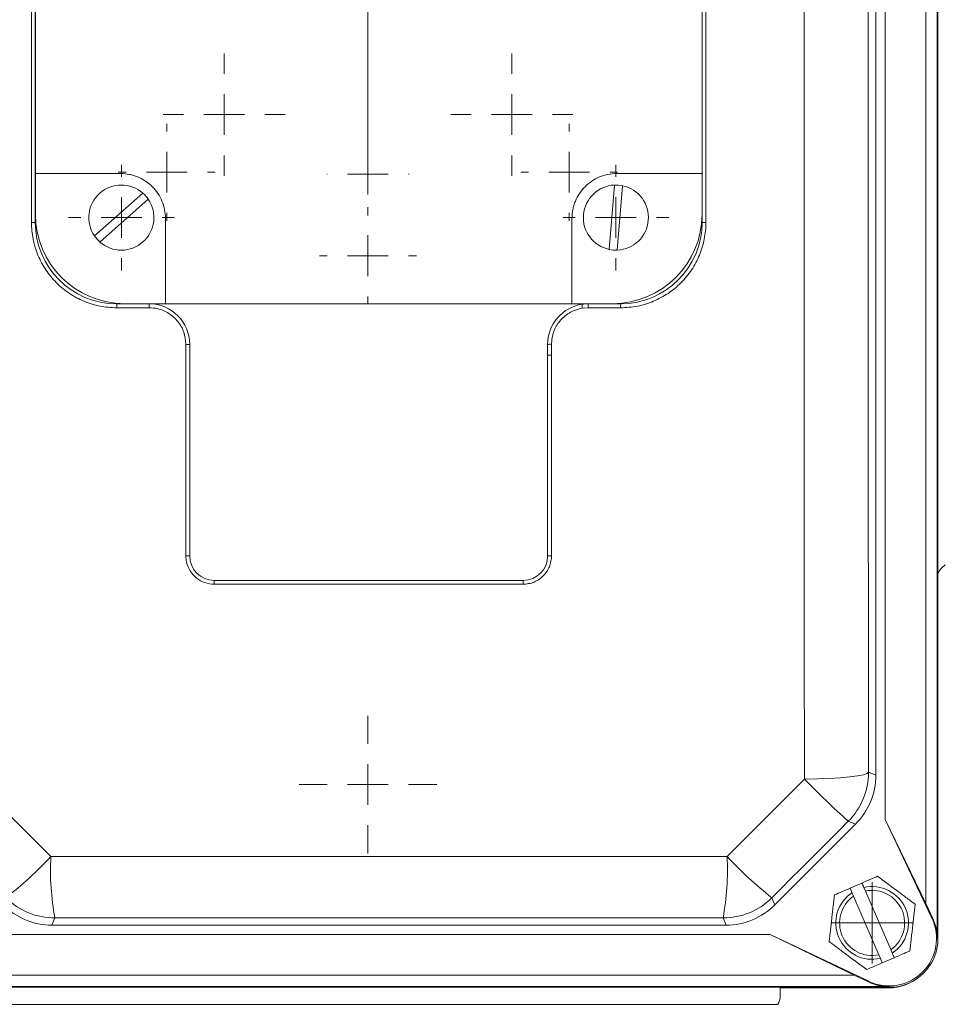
# Model space of a CAD drawing. Header units: millimetres. Extents: x 143 to 827, y 75 to 838.
# Tile 8 of 23: x 216 to 330, y 75 to 196. Entities that reach past the tile are written whole.
import ezdxf

# ---------------------------------------------------------------- set-up
doc = ezdxf.new("R2010")
doc.units = ezdxf.units.MM

# ---------------------------------------------------------------- blocks, each defined once
blk = doc.blocks.new('SW_CENTERMARKSYMBOL_18')
at = {"color": 0, "linetype": 'Continuous', "lineweight": 0}
for p, q in [((0, 5), (0, 5.95)), ((0, 0), (0, 2.5)), ((-5, 0), (-5.95, 0)), ((0, 0), (-2.5, 0)), ((0, 0), (0, -2.5)), ((0, 0), (2.5, 0)), ((5, 0), (5.95, 0)), ((0, -5), (0, -5.95))]:
    blk.add_line(p, q, dxfattribs=at)
blk = doc.blocks.new('SW_CENTERMARKSYMBOL_19')
at = {"color": 0, "linetype": 'Continuous', "lineweight": 0}
for p, q in [((0, 5), (0, 7.5)), ((0, 0), (0, 2.5)), ((-5, 0), (-7.5, 0)), ((0, 0), (-2.5, 0)), ((0, 0), (0, -2.5)), ((0, 0), (2.5, 0)), ((5, 0), (7.5, 0)), ((0, -5), (0, -7.5))]:
    blk.add_line(p, q, dxfattribs=at)
blk = doc.blocks.new('SW_CENTERMARKSYMBOL_20')
at = {"color": 0, "linetype": 'Continuous', "lineweight": 0}
for p, q in [((0, 5), (0, 5.95)), ((0, 0), (0, 2.5)), ((-5, 0), (-5.95, 0)), ((0, 0), (-2.5, 0)), ((0, 0), (0, -2.5)), ((0, 0), (2.5, 0)), ((5, 0), (5.95, 0)), ((0, -5), (0, -5.95))]:
    blk.add_line(p, q, dxfattribs=at)
blk = doc.blocks.new('SW_CENTERMARKSYMBOL_21')
at = {"color": 0, "linetype": 'Continuous', "lineweight": 0}
for p, q in [((0, 5), (0, 5.05)), ((0, 0), (0, 2.5)), ((-5, 0), (-5.05, 0)), ((0, 0), (-2.5, 0)), ((0, 0), (0, -2.5)), ((0, 0), (2.5, 0)), ((5, 0), (5.05, 0)), ((0, -5), (0, -5.05))]:
    blk.add_line(p, q, dxfattribs=at)
blk = doc.blocks.new('SW_CENTERMARKSYMBOL_22')
at = {"color": 0, "linetype": 'Continuous', "lineweight": 0}
for p, q in [((0, 5), (0, 23.5)), ((0, 0), (0, 2.5)), ((-5, 0), (-23.5, 0)), ((0, 0), (-2.5, 0)), ((0, 0), (0, -2.5)), ((0, 0), (2.5, 0)), ((5, 0), (23.5, 0)), ((0, -5), (0, -23.5))]:
    blk.add_line(p, q, dxfattribs=at)
blk = doc.blocks.new('SW_CENTERMARKSYMBOL_23')
at = {"color": 0, "linetype": 'Continuous', "lineweight": 0}
for p, q in [((0, 5), (0, 5.95)), ((0, 0), (0, 2.5)), ((-5, 0), (-5.95, 0)), ((0, 0), (-2.5, 0)), ((0, 0), (0, -2.5)), ((0, 0), (2.5, 0)), ((5, 0), (5.95, 0)), ((0, -5), (0, -5.95))]:
    blk.add_line(p, q, dxfattribs=at)
blk = doc.blocks.new('SW_CENTERMARKSYMBOL_24')
at = {"color": 0, "linetype": 'Continuous', "lineweight": 0}
for p, q in [((0, 5), (0, 7.5)), ((0, 0), (0, 2.5)), ((-5, 0), (-7.5, 0)), ((0, 0), (-2.5, 0)), ((0, 0), (0, -2.5)), ((0, 0), (2.5, 0)), ((5, 0), (7.5, 0)), ((0, -5), (0, -7.5))]:
    blk.add_line(p, q, dxfattribs=at)
blk = doc.blocks.new('SW_CENTERMARKSYMBOL_26')
at = {"color": 0, "linetype": 'Continuous', "lineweight": 0}
for p, q in [((0, 5), (0, 8.47)), ((0, 0), (0, 2.5)), ((-5, 0), (-8.47, 0)), ((0, 0), (-2.5, 0)), ((0, 0), (0, -2.5)), ((0, 0), (2.5, 0)), ((5, 0), (8.47, 0)), ((0, -5), (0, -8.47))]:
    blk.add_line(p, q, dxfattribs=at)
blk = doc.blocks.new('SW_CENTERMARKSYMBOL_29')
at = {"color": 0, "linetype": 'Continuous', "lineweight": 0}
for p, q in [((0, 2.5), (0, 5)), ((0, 0), (0, 2.5)), ((-2.5, 0), (-5, 0)), ((0, 0), (-2.5, 0)), ((0, 0), (0, -2.5)), ((0, 0), (2.5, 0)), ((2.5, 0), (5, 0)), ((0, -2.5), (0, -5))]:
    blk.add_line(p, q, dxfattribs=at)
blk = doc.blocks.new('SW_CENTERMARKSYMBOL_30')
at = {"color": 0, "linetype": 'Continuous', "lineweight": 0}
for p, q in [((0, 5), (0, 6.5)), ((0, 0), (0, 2.5)), ((-5, 0), (-6.5, 0)), ((0, 0), (-2.5, 0)), ((0, 0), (0, -2.5)), ((0, 0), (2.5, 0)), ((5, 0), (6.5, 0)), ((0, -5), (0, -6.5))]:
    blk.add_line(p, q, dxfattribs=at)
blk = doc.blocks.new('SW_CENTERMARKSYMBOL_33')
at = {"color": 0, "linetype": 'Continuous', "lineweight": 0}
for p, q in [((0, 5), (0, 6.5)), ((0, 0), (0, 2.5)), ((-5, 0), (-6.5, 0)), ((0, 0), (-2.5, 0)), ((0, 0), (0, -2.5)), ((0, 0), (2.5, 0)), ((5, 0), (6.5, 0)), ((0, -5), (0, -6.5))]:
    blk.add_line(p, q, dxfattribs=at)

msp = doc.modelspace()

# ---------------------------------------------------------------- linework, layer by layer
at = {"color": 7, "linetype": 'Continuous', "lineweight": 15}
for p, q in [((328.84, 260.87), (328.84, 82.87)), ((328.92, 82.87), (328.92, 260.87)), ((328.93, 260.87), (328.93, 82.87)), ((327.43, 256.56), (327.43, 87.18)), ((322.43, 246.23), (322.43, 97.51)), ((321.29, 102.93), (321.29, 240.82)), ((217.46, 170.87), (217.46, 232.83)), ((217.93, 232.87), (217.93, 170.87)), ((299.93, 170.87), (299.93, 232.87)), ((300.4, 232.83), (300.4, 170.87)), ((217.94, 176.87), (217.94, 226.87)), ((299.92, 226.87), (299.92, 176.87)), ((217.94, 176.87), (228.43, 176.87)), ((217.94, 171.87), (217.94, 176.87)), ((289.43, 176.87), (299.92, 176.87)), ((299.92, 176.87), (299.92, 171.87)), ((288.5, 167.55), (289.17, 175.46)), ((225.22, 169.21), (231.16, 174.47)), ((290.16, 175.38), (289.5, 167.47)), ((231.82, 173.72), (225.88, 168.46)), ((233.93, 171.37), (233.93, 160.88)), ((283.93, 160.88), (283.93, 171.37)), ((227.93, 160.87), (231.93, 160.87)), ((231.95, 160.38), (227.95, 160.38)), ((233.93, 160.88), (228.93, 160.88)), ((283.93, 160.88), (233.93, 160.88)), ((288.93, 160.88), (283.93, 160.88)), ((285.91, 160.38), (285.22, 160.33)), ((289.91, 160.38), (285.91, 160.38)), ((285.93, 160.87), (289.93, 160.87)), ((236.44, 129.9), (236.44, 155.88)), ((236.93, 155.87), (236.93, 129.87)), ((280.93, 154.54), (280.93, 155.87)), ((280.93, 129.87), (280.93, 154.54)), ((281.41, 154.56), (281.41, 129.9)), ((239.93, 126.87), (277.93, 126.87)), ((277.91, 126.4), (239.94, 126.4)), ((320.4, 103.29), (321.29, 102.93)), ((308.88, 86.99), (318.8, 96.92)), ((318.8, 96.92), (317.91, 97.28)), ((322.43, 97.51), (328.19, 85.37)), ((327.43, 87.18), (322.43, 97.51)), ((318.13, 89.06), (319.59, 89.69)), ((318.36, 88.51), (318.55, 88.07)), ((320.02, 88.7), (319.83, 89.14)), ((323.13, 81.5), (320.02, 88.7)), ((308.51, 87.88), (308.88, 86.99)), ((318.55, 88.07), (321.66, 80.87)), ((328.27, 85.41), (327.43, 87.18)), ((220.35, 85.39), (219.98, 84.5)), ((302.87, 84.5), (302.5, 85.39)), ((328.19, 85.37), (328.27, 85.41)), ((219.98, 84.5), (302.87, 84.5)), ((308.29, 83.37), (214.56, 83.37)), ((320.43, 77.61), (308.29, 83.37)), ((308.29, 83.37), (318.62, 78.37)), ((328.84, 82.87), (328.92, 82.87)), ((323.32, 81.06), (323.13, 81.5)), ((321.66, 80.87), (321.85, 80.42)), ((323.55, 80.51), (322.08, 79.88)), ((318.62, 78.37), (204.23, 78.37)), ((318.62, 78.37), (320.39, 77.53)), ((320.43, 77.61), (320.39, 77.53)), ((322.93, 76.96), (199.93, 76.96)), ((199.93, 76.87), (322.93, 76.87)), ((322.93, 76.87), (199.93, 76.87)), ((309.53, 76.79), (322.84, 76.79)), ((309.53, 75.78), (309.53, 76.79)), ((322.93, 76.96), (322.93, 76.87)), ((309.26, 74.78), (208.42, 74.78))]:
    msp.add_line(p, q, dxfattribs=at)
at = {"color": 7, "linetype": 'Continuous', "lineweight": 15, "flags": 128}
for points in [[(312.52, 102.45), (312.5, 119.77), (312.49, 137.12), (312.48, 154.49), (312.48, 171.87), (312.48, 189.25), (312.49, 206.62), (312.5, 223.97), (312.52, 241.29)], [(320.4, 240.45), (320.38, 223.34), (320.37, 206.2), (320.36, 189.04), (320.36, 171.87), (320.36, 154.7), (320.37, 137.54), (320.38, 120.4), (320.4, 103.29)], [(312.52, 102.45), (314.08, 102.48), (315.56, 102.54), (316.91, 102.62), (318.09, 102.72), (319.06, 102.85), (319.78, 102.99), (320.24, 103.14), (320.4, 103.29)], [(210.33, 102.45), (211.52, 101.26), (212.71, 100.07), (213.9, 98.88), (215.09, 97.69), (216.28, 96.5), (217.47, 95.31), (218.65, 94.12), (219.84, 92.93)], [(303.01, 92.93), (304.2, 94.12), (305.39, 95.31), (306.58, 96.5), (307.77, 97.69), (308.95, 98.88), (310.14, 100.07), (311.33, 101.26), (312.52, 102.45)], [(317.91, 97.28), (316.74, 96.11), (315.56, 94.93), (314.39, 93.76), (313.21, 92.58), (312.04, 91.41), (310.86, 90.23), (309.69, 89.05), (308.51, 87.88)], [(219.84, 92.93), (230.23, 92.94), (240.63, 92.94), (251.02, 92.95), (261.43, 92.95), (271.83, 92.95), (282.23, 92.94), (292.62, 92.94), (303.01, 92.93)], [(302.5, 85.39), (292.24, 85.4), (281.97, 85.4), (271.7, 85.41), (261.43, 85.41), (251.15, 85.41), (240.88, 85.4), (230.61, 85.4), (220.35, 85.39)]]:
    msp.add_lwpolyline(points, dxfattribs=at)
at = {"color": 7, "linetype": 'Continuous', "lineweight": 15}
for centre, radius, start, end in [((228.52, 171.46), 4, 48.7166, 214.3551), ((289.33, 171.46), 4, 92.3805, 258.019), ((289.33, 171.46), 4, 78.019, 92.3805), ((228.52, 171.46), 4, 34.3551, 48.7166), ((289.33, 171.46), 4, 272.3805, 78.019), ((228.52, 171.46), 4, 228.7166, 34.3551), ((228.93, 171.87), 10.99, 180, 270), ((288.93, 171.87), 10.99, 270, 0), ((217.57, 90.9), 79.97, 89.7447, 90.0804), ((227.93, 170.87), 10, 180, 270), ((289.93, 170.87), 10, 270, 0), ((300.29, 89.73), 81.14, 89.9201, 90.2535), ((228.52, 171.46), 4, 214.3551, 228.7166), ((289.33, 171.46), 4, 258.019, 272.3805), ((225.38, 160.5), 2.58, 357.3012, 8.2662), ((229.03, 160.5), 2.92, 357.6186, 7.2849), ((231.93, 155.87), 5, 0, 90), ((285.93, 155.87), 5, 98.862, 180), ((285.93, 155.87), 5, 90, 98.862), ((289.07, 161.05), 3.92, 183.4691, 190.621), ((289.42, 160.5), 3.51, 173.944, 181.9832), ((292.93, 160.5), 3.02, 172.9606, 182.3019), ((236.56, 150.66), 5.22, 85.995, 91.2918), ((281.31, 149.81), 6.08, 89.0626, 93.6362), ((281.29, 149.69), 4.87, 88.5993, 94.3179), ((236.56, 127.89), 2.01, 79.538, 93.3457), ((239.93, 129.87), 3, 180, 270), ((277.93, 129.87), 3, 270, 0), ((281.29, 127.87), 2.03, 86.6464, 100.4177), ((236.22, 126.51), 3.72, 358.2797, 5.4804), ((282.76, 126.51), 4.85, 175.7912, 181.3228), ((311.9, 103.3), 8.5, 315.0044, 359.9956), ((383.56, 171.15), 98.82, 224.0424, 228.3724), ((184.27, 126.17), 48.68, 308.1386, 316.9403), ((251.45, 91.26), 31.65, 176.9741, 190.6877), ((271.4, 91.26), 31.65, 349.3123, 3.0259), ((338.58, 126.17), 48.68, 223.0597, 231.8614), ((320.84, 84.78), 4.47, 123.6216, 283.0228), ((320.84, 84.78), 4.47, 303.6216, 103.0228), ((320.84, 84.78), 4, 304.8592, 101.7852), ((220.35, 93.89), 8.5, 225.0043, 269.9957), ((302.5, 93.89), 8.5, 270.0043, 314.9957), ((320.84, 84.78), 4, 124.8592, 281.7852), ((322.93, 82.87), 5.83, 244.6063, 25.3937), ((322.93, 82.87), 5.91, 0, 25.3937), ((322.93, 82.87), 6, 270, 0), ((322.93, 82.87), 6, 270, 0), ((322.93, 82.87), 5.91, 244.6063, 270), ((322.84, 82.78), 5.99, 270, 310.7189)]:
    msp.add_arc(centre, radius, start, end, dxfattribs=at)
for centre, major_axis, ratio, start_param, end_param in [((330.83, 127.03), (-1.42, 1.42), 0.998783, 6.015093, 6.754131), ((312.79, 102.93), (7.85, -3.25), 0.999894, 5.890524, 6.675847), ((219.98, 93.01), (-3.25, -7.85), 0.999894, 5.890524, 6.675847), ((302.87, 93.01), (3.25, -7.85), 0.999894, 5.890524, 6.675847), ((307.5, 75.78), (2.03, 0), 0.984808, 5.759587, 6.283185)]:
    msp.add_ellipse(centre, major_axis=major_axis, ratio=ratio, start_param=start_param, end_param=end_param, dxfattribs=at)
for points, knots in [([(228.43, 176.87), (228.79, 176.87), (229.14, 176.84), (229.67, 176.73), (229.84, 176.69), (230.19, 176.58), (230.36, 176.52), (230.86, 176.32), (231.18, 176.15), (231.78, 175.75), (232.06, 175.52), (232.57, 175.01), (232.8, 174.73), (233.2, 174.13), (233.37, 173.81), (233.64, 173.15), (233.75, 172.8), (233.89, 172.09), (233.93, 171.73), (233.93, 171.37)], [0, 0, 0, 0, 0.125, 0.125, 0.1875, 0.1875, 0.25, 0.25, 0.375, 0.375, 0.5, 0.5, 0.625, 0.625, 0.75, 0.75, 0.875, 0.875, 1, 1, 1, 1]), ([(283.93, 171.37), (283.93, 171.73), (283.96, 172.09), (284.07, 172.61), (284.11, 172.79), (284.21, 173.13), (284.28, 173.31), (284.48, 173.81), (284.65, 174.12), (285.05, 174.72), (285.28, 175), (285.79, 175.51), (286.07, 175.74), (286.67, 176.14), (286.99, 176.31), (287.65, 176.59), (288, 176.69), (288.71, 176.84), (289.06, 176.87), (289.43, 176.87)], [0, 0, 0, 0, 0.125, 0.125, 0.1875, 0.1875, 0.25, 0.25, 0.375, 0.375, 0.5, 0.5, 0.625, 0.625, 0.75, 0.75, 0.875, 0.875, 1, 1, 1, 1]), ([(227.95, 160.38), (227.26, 160.38), (226.58, 160.45), (225.57, 160.65), (225.24, 160.73), (224.58, 160.93), (224.25, 161.05), (223.3, 161.44), (222.7, 161.76), (221.85, 162.33), (221.57, 162.54), (221.03, 162.97), (220.78, 163.21), (220.05, 163.93), (219.62, 164.46), (219.04, 165.32), (218.86, 165.62), (218.54, 166.22), (218.25, 166.84), (218.01, 167.48), (217.81, 168.14), (217.73, 168.48), (217.53, 169.49), (217.46, 170.18), (217.46, 170.87)], [0, 0, 0, 0, 0.125, 0.125, 0.1875, 0.1875, 0.25, 0.25, 0.375, 0.375, 0.4375, 0.4375, 0.5, 0.5, 0.625, 0.625, 0.6875, 0.6875, 0.75, 0.8125, 0.8125, 0.875, 0.875, 1, 1, 1, 1]), ([(300.4, 170.87), (300.4, 170.18), (300.33, 169.5), (300.13, 168.49), (300.05, 168.16), (299.85, 167.5), (299.73, 167.17), (299.34, 166.22), (299.01, 165.62), (298.44, 164.76), (298.24, 164.48), (297.8, 163.95), (297.57, 163.69), (296.84, 162.97), (296.32, 162.53), (295.46, 161.96), (295.16, 161.78), (294.55, 161.46), (293.93, 161.17), (293.29, 160.93), (292.64, 160.73), (292.3, 160.65), (291.28, 160.45), (290.6, 160.38), (289.91, 160.38)], [0, 0, 0, 0, 0.125, 0.125, 0.1875, 0.1875, 0.25, 0.25, 0.375, 0.375, 0.4375, 0.4375, 0.5, 0.5, 0.625, 0.625, 0.6875, 0.6875, 0.75, 0.8125, 0.8125, 0.875, 0.875, 1, 1, 1, 1]), ([(236.44, 155.88), (236.39, 156.39), (236.3, 157.4), (235.52, 158.74), (234.38, 159.76), (233.12, 160.3), (232.28, 160.36), (231.95, 160.38)], [0, 0, 0, 0, 0.214445, 0.428893, 0.643288, 0.857762, 1, 1, 1, 1]), ([(285.22, 160.33), (284.89, 160.25), (284.07, 160.07), (282.9, 159.34), (281.93, 158.16), (281.47, 156.93), (281.43, 156.15), (281.41, 155.88)], [0, 0, 0, 0, 0.15841, 0.396513, 0.634384, 0.87114, 1, 1, 1, 1]), ([(281.41, 155.88), (281.41, 155.55), (281.41, 155.11), (281.41, 154.66), (281.41, 154.56)], [0, 0, 0, 0, 0.753484, 1, 1, 1, 1]), ([(239.94, 126.4), (239.55, 126.44), (238.76, 126.52), (237.72, 127.12), (236.93, 128), (236.51, 128.99), (236.46, 129.64), (236.44, 129.9)], [0, 0, 0, 0, 0.214183, 0.42837, 0.642468, 0.856744, 1, 1, 1, 1]), ([(281.41, 129.9), (281.41, 129.67), (281.39, 129.44), (281.3, 129), (281.23, 128.77), (281.06, 128.35), (280.95, 128.15), (280.7, 127.77), (280.55, 127.59), (280.23, 127.27), (280.05, 127.12), (279.67, 126.87), (279.47, 126.76), (279.05, 126.58), (278.83, 126.52), (278.37, 126.43), (278.15, 126.4), (277.91, 126.4)], [0, 0, 0, 0, 0.125, 0.125, 0.25, 0.25, 0.375, 0.375, 0.5, 0.5, 0.625, 0.625, 0.75, 0.75, 0.875, 0.875, 1, 1, 1, 1]), ([(321.51, 90.52), (321.2, 90.38), (320.88, 90.25), (320.24, 89.97), (319.92, 89.83), (319.59, 89.69)], [0, 0, 0, 0, 0.5, 0.5, 1, 1, 1, 1]), ([(321.51, 90.52), (322.27, 89.95), (323.03, 89.38), (324.02, 88.65), (324.22, 88.5), (324.61, 88.21), (324.8, 88.07), (325.38, 87.64), (325.76, 87.35), (326.14, 87.07)], [0, 0, 0, 0, 0.5, 0.5, 0.625, 0.625, 0.75, 0.75, 1, 1, 1, 1]), ([(315.54, 82.5), (315.65, 83.43), (315.76, 84.38), (315.9, 85.6), (315.93, 85.85), (315.99, 86.33), (316.01, 86.57), (316.1, 87.29), (316.15, 87.76), (316.21, 88.23)], [0, 0, 0, 0, 0.5, 0.5, 0.625, 0.625, 0.75, 0.75, 1, 1, 1, 1]), ([(326.14, 87.07), (326.03, 86.13), (325.92, 85.18), (325.78, 83.96), (325.75, 83.72), (325.69, 83.23), (325.66, 82.99), (325.58, 82.28), (325.52, 81.8), (325.47, 81.33)], [0, 0, 0, 0, 0.5, 0.5, 0.625, 0.625, 0.75, 0.75, 1, 1, 1, 1]), ([(320.17, 79.05), (319.41, 79.61), (318.64, 80.18), (317.66, 80.92), (317.46, 81.06), (317.07, 81.36), (316.88, 81.5), (316.3, 81.93), (315.92, 82.22), (315.54, 82.5)], [0, 0, 0, 0, 0.5, 0.5, 0.625, 0.625, 0.75, 0.75, 1, 1, 1, 1]), ([(325.47, 81.33), (325.16, 81.2), (324.84, 81.06), (324.2, 80.79), (323.88, 80.65), (323.55, 80.51)], [0, 0, 0, 0, 0.5, 0.5, 1, 1, 1, 1])]:
    msp.add_open_spline(points, degree=3, knots=knots, dxfattribs=at)
for points in [[(319.83, 89.14), (319.75, 89.33), (319.67, 89.51), (319.59, 89.69)], [(318.13, 89.06), (317.47, 88.77), (316.83, 88.5), (316.21, 88.23)], [(318.13, 89.06), (318.2, 88.88), (318.28, 88.69), (318.36, 88.51)], [(322.08, 79.88), (321.43, 79.59), (320.79, 79.32), (320.17, 79.05)], [(321.85, 80.42), (321.93, 80.24), (322.01, 80.06), (322.08, 79.88)], [(323.55, 80.51), (323.47, 80.69), (323.4, 80.87), (323.32, 81.06)]]:
    msp.add_open_spline(points, degree=3, dxfattribs=at)

# ---------------------------------------------------------------- block references
at = {"color": 7, "linetype": 'Continuous', "lineweight": 0}
for name, p in [('SW_CENTERMARKSYMBOL_22', (258.84, 201.78)), ('SW_CENTERMARKSYMBOL_24', (241.16, 184.11)), ('SW_CENTERMARKSYMBOL_19', (276.52, 184.11)), ('SW_CENTERMARKSYMBOL_23', (234.09, 177.03)), ('SW_CENTERMARKSYMBOL_18', (283.59, 177.03)), ('SW_CENTERMARKSYMBOL_21', (258.84, 176.78)), ('SW_CENTERMARKSYMBOL_30', (228.52, 171.46)), ('SW_CENTERMARKSYMBOL_33', (289.33, 171.46)), ('SW_CENTERMARKSYMBOL_20', (258.84, 166.78)), ('SW_CENTERMARKSYMBOL_26', (258.84, 101.78)), ('SW_CENTERMARKSYMBOL_29', (320.84, 84.78))]:
    msp.add_blockref(name, p, dxfattribs=at)

doc.saveas('drawing.dxf')
